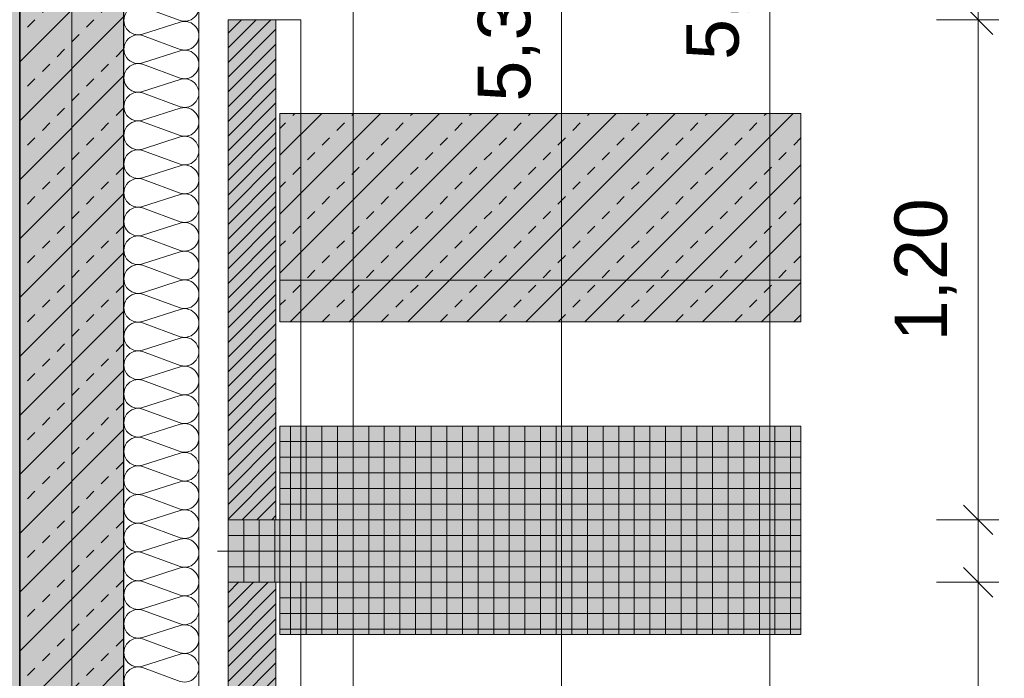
# Model space of a CAD drawing. Header units: metres. Extents: x -167 to 152, y -127 to 99.
# Tile 188 of 225: x -0.13 to 2.24, y -4.36 to -2.77. Entities that reach past the tile are written whole.
import ezdxf

# ---------------------------------------------------------------- set-up
doc = ezdxf.new("R2010")
doc.units = ezdxf.units.M
doc.header["$PDMODE"] = 1
doc.header["$PDSIZE"] = -2
doc.linetypes.add('Achsen 01', pattern=[5.291531, 3.175, -1.058062, 0.352704, -0.705764])
doc.linetypes.add('Raster 01', pattern=[2, 1, -1])
doc.layers.get('0').update_dxf_attribs({"lineweight": 25})
for name, color, linetype, lineweight, true_color in [('013_Beton und Stahlbetonarbeiten-000 Sichtbeton-331 tragende Au', 5, 'Continuous', 5, 0x0000ff), ('014_Fassadenarbeiten-000 Aufsicht Betonfertigteile', 7, 'Continuous', 9, 0xc0c0c0), ('014_Fassadenarbeiten-000 Aufsicht Mauerwerk', 7, 'Continuous', 9, 0xa6a6a6), ('014_Fassadenarbeiten-330 mineralische Dämmung', 7, 'Continuous', 9, 0x666666), ('031_Metallbauarbeiten-350 Lamellendecke DS', 7, 'Continuous', 35, 0x666666), ('AV1-Achsen', 1, 'Achsen 01', 18, 0xff0000), ('AV1-Raster', 7, 'Raster 01', 9, 0xa6a6a6)]:
    doc.layers.add(name, color=color, linetype=linetype, lineweight=lineweight, true_color=true_color)
for name, color, linetype, lineweight in [('013_Beton und Stahlbetonarbeiten-330 Außenwände', 7, 'Continuous', 25), ('014_Fassadenarbeiten-330 Betonfertigteile vertikal', 7, 'Continuous', 9), ('014_Fassadenarbeiten-330 Filtermauerwerk 11.5cm', 7, 'Continuous', 9), ('_1.35m (3D)', 7, 'Continuous', 9), ('_GRU (2D)', 7, 'Continuous', 9), ('_Legende (2D)', 7, 'Continuous', 9), ('_OG 1 (2D)', 7, 'Continuous', 9), ('_OG 1 - DS (2D)', 7, 'Continuous', 9), ('Bemaßung-Bemaßung', 7, 'Continuous', 9), ('Keine', 7, 'Continuous', 9)]:
    doc.layers.add(name, color=color, linetype=linetype, lineweight=lineweight)
doc.layers.get('0').freeze()
doc.styles.add('Arial', font='arial.ttf')
doc.dimstyles.new('COE 50', dxfattribs={"dimtxt": 126.090495, "dimasz": 0.001414, "dimexe": 0.001, "dimexo": 0.01, "dimgap": 0.001, "dimtad": 1, "dimdec": 3, "dimtxsty": 'Arial', "dimblk": 'VW_SLASH-4', "dimblk1": 'VW_SLASH-4', "dimblk2": 'VW_SLASH-4', "dimcen": 0, "dimadec": 3, "dimazin": 0, "dimtfac": 0.8, "dimtdec": 3, "dimtix": 1, "dimtmove": 0, "dimatfit": 0, "dimldrblk": 'VW_SLASH-3', "dimfxl": 0.002, "dimfxlon": 1, "dimfrac": 2, "dimtolj": 1, "dimarcsym": 0})
pattern_1 = [(45, (0, 0), (0.0707107, -0.0707107), [0.025, -0.025])]
pattern_2 = [(-135, (0.03106, -0.03313), (0.0707107, -0.0707107), [])]
pattern_3 = [(-90, (0, 0), (0.0375, 0), [])]
pattern_4 = [(0, (0, 0), (2e-18, -0.0375), [])]
pattern_5 = [(45, (0, 0), (0.01767767, -0.01767767), [])]

# ---------------------------------------------------------------- blocks, each defined once
blk = doc.blocks.new('Group-2')
at = {"layer": 'AV1-Raster'}
blk.add_line((1.35, -4.05), (-40.5, -4.05), dxfattribs=at)
blk = doc.blocks.new('1.35m (3D)')
at = {"layer": 'AV1-Raster', "color": 7}
blk.add_blockref('Group-2', (0, 0), dxfattribs=at)
blk = doc.blocks.new('OG 1 - DS (2D)')
at = {"layer": '031_Metallbauarbeiten-350 Lamellendecke DS', "linetype": 'Continuous', "lineweight": 0, "transparency": 33554508}
blk.add_hatch(color=254, dxfattribs=at).paths.add_polyline_path([(-3.975, -0.215), (-0.125, -0.215), (-0.125, -5.375), (-3.975, -5.375)])
at = {"layer": '031_Metallbauarbeiten-350 Lamellendecke DS', "linetype": 'Continuous', "lineweight": 9, "transparency": 33554508}
h = blk.add_hatch(dxfattribs=at)
h.set_pattern_fill('Lamellendecke', color=252, style=0, pattern_type=2)
h.set_pattern_definition([(90, (0, 0), (0.04, 0), [])])
h.paths.add_polyline_path([(-3.975, -0.215), (-0.125, -0.215), (-0.125, -5.375), (-3.975, -5.375)])
at = {"layer": '031_Metallbauarbeiten-350 Lamellendecke DS', "flags": 128}
blk.add_lwpolyline([(-3.975, -0.215), (-0.125, -0.215), (-0.125, -5.375), (-3.975, -5.375)], close=True, dxfattribs=at)
blk = doc.blocks.new('Group-282')
at = {"layer": '014_Fassadenarbeiten-330 mineralische Dämmung', "transparency": 33554687, "flags": 128}
blk.add_lwpolyline([(-4.3952, -0.17, -1.372995), (-4.3297, -0.17), (-4.3629, -0.26, 1.372583), (-4.2974, -0.26), (-4.3263, -0.17, -1.372995), (-4.2607, -0.17), (-4.294, -0.26, 1.372583), (-4.2284, -0.26), (-4.2573, -0.17, -1.372995), (-4.1918, -0.17), (-4.225, -0.26, 1.372583), (-4.1595, -0.26), (-4.1884, -0.17, -1.372995), (-4.1228, -0.17), (-4.1561, -0.26, 1.372583), (-4.0905, -0.26), (-4.1195, -0.17, -1.372995), (-4.0539, -0.17), (-4.0872, -0.26, 1.372583), (-4.0216, -0.26), (-4.0505, -0.17, -1.372995), (-3.9849, -0.17), (-4.0182, -0.26, 1.372583), (-3.9526, -0.26), (-3.9816, -0.17, -1.372995), (-3.916, -0.17), (-3.9493, -0.26, 1.372583), (-3.8837, -0.26), (-3.9126, -0.17, -1.372995), (-3.8471, -0.17), (-3.8803, -0.26, 1.372583), (-3.8148, -0.26), (-3.8437, -0.17, -1.372995), (-3.7781, -0.17), (-3.8114, -0.26, 1.372583), (-3.7458, -0.26), (-3.7747, -0.17, -1.372995), (-3.7092, -0.17), (-3.7424, -0.26, 1.372583), (-3.6769, -0.26), (-3.7058, -0.17, -1.372995), (-3.6402, -0.17), (-3.6735, -0.26, 1.372583), (-3.6079, -0.26), (-3.6368, -0.17, -1.372995), (-3.5713, -0.17), (-3.6045, -0.26, 1.372583), (-3.539, -0.26), (-3.5679, -0.17, -1.372995), (-3.5023, -0.17), (-3.5356, -0.26, 1.372583), (-3.47, -0.26), (-3.499, -0.17, -1.372995), (-3.4334, -0.17), (-3.4667, -0.26, 1.372583), (-3.4011, -0.26), (-3.43, -0.17, -1.372995), (-3.3644, -0.17), (-3.3977, -0.26, 1.372583), (-3.3321, -0.26), (-3.3611, -0.17, -1.372995), (-3.2955, -0.17), (-3.3288, -0.26, 1.372583), (-3.2632, -0.26), (-3.2921, -0.17, -1.372995), (-3.2266, -0.17), (-3.2598, -0.26, 1.372583), (-3.1943, -0.26), (-3.2232, -0.17, -1.372995), (-3.1576, -0.17), (-3.1909, -0.26, 1.372583), (-3.1253, -0.26), (-3.1542, -0.17, -1.372995), (-3.0887, -0.17), (-3.1219, -0.26, 1.372583), (-3.0564, -0.26), (-3.0853, -0.17, -1.372995), (-3.0197, -0.17), (-3.053, -0.26, 1.372583), (-2.9874, -0.26), (-3.0163, -0.17, -1.372995), (-2.9508, -0.17), (-2.984, -0.26, 1.372583), (-2.9185, -0.26), (-2.9474, -0.17, -1.372995), (-2.8818, -0.17), (-2.9151, -0.26, 1.372583), (-2.8495, -0.26), (-2.8785, -0.17, -1.372995), (-2.8129, -0.17), (-2.8462, -0.26, 1.372583), (-2.7806, -0.26), (-2.8095, -0.17, -1.372995), (-2.7439, -0.17), (-2.7772, -0.26, 1.372583), (-2.7116, -0.26)], format="xyb", dxfattribs=at)
blk = doc.blocks.new('Group-283')
at = {"layer": '014_Fassadenarbeiten-330 mineralische Dämmung', "transparency": 33554687}
blk.add_blockref('Group-282', (0, 0), dxfattribs=at)
blk = doc.blocks.new('Parametric Object-41')
at = {"layer": '014_Fassadenarbeiten-330 mineralische Dämmung', "color": 7, "transparency": 33554687}
blk.add_blockref('Group-283', (0, 0), dxfattribs=at)
at = {"layer": '014_Fassadenarbeiten-330 mineralische Dämmung', "color": 0, "flags": 1}
for tag in ['IFC_UUID', 'instanceID', 'prm0_name', 'prm0_type', 'prm0_value', 'prm1_name', 'prm1_type', 'prm1_value', 'prm2_name', 'prm2_type', 'prm2_value', 'prm3_name', 'prm3_type', 'prm3_value', 'prm4_name', 'prm4_type', 'prm4_value', 'prm5_name', 'prm5_type', 'prm5_value', 'prm6_name', 'prm6_type', 'prm6_value']:
    blk.add_attdef(tag, (0.1169, -5.4048), '', height=0.00018, dxfattribs=at)
blk = doc.blocks.new('VW_SLASH-4')
at = {"color": 0, "linetype": 'ByBlock', "lineweight": -2, "transparency": 16777216}
blk.add_line((0, 0), (-1, 0), dxfattribs=at)
at = {"color": 0, "linetype": 'Continuous', "lineweight": 15, "transparency": 16777216, "flags": 128}
blk.add_lwpolyline([(0.5, 0.5), (-0.5, -0.5)], dxfattribs=at)
blk = doc.blocks.new('*D503')
at = {"layer": 'Bemaßung-Bemaßung', "color": 0, "linetype": 'Continuous', "lineweight": -2}
for p, q in [((2.175, -2.5543), (2.175, -2.4836)), ((2.075, -2.625), (2.225, -2.625)), ((2.175, -2.775), (2.175, -2.625)), ((2.075, -2.775), (2.225, -2.775)), ((2.175, -2.8457), (2.175, -2.9164))]:
    blk.add_line(p, q, dxfattribs=at)
at = {"layer": 'Defpoints', "color": 0}
for p in [(0.675, -2.625), (2.175, -2.625), (0.675, -2.775)]:
    blk.add_point(p, dxfattribs=at)
at = {"layer": 'Bemaßung-Bemaßung', "color": 0, "lineweight": -2, "xscale": 0.070693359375, "yscale": 0.070693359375, "zscale": 0.070693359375}
for p, rotation in [((2.175, -2.625), 270), ((2.175, -2.775), 90)]:
    blk.add_blockref('VW_SLASH-4', p, dxfattribs=dict(at, rotation=rotation))
at = {"layer": 'Bemaßung-Bemaßung', "color": 0, "insert": (2.3644, -2.7), "char_height": 0.12609, "attachment_point": 5, "rotation": 90, "style": 'Arial'}
blk.add_mtext('\\A1;15', dxfattribs=at)
blk = doc.blocks.new('VW_SLASH-3')
at = {"color": 0, "linetype": 'ByBlock', "lineweight": -2, "transparency": 16777216}
blk.add_line((0, 0), (-1, 0), dxfattribs=at)
at = {"color": 0, "linetype": 'Continuous', "lineweight": 15, "transparency": 16777216, "flags": 128}
blk.add_lwpolyline([(0.5, 0.5), (-0.5, -0.5)], dxfattribs=at)
blk = doc.blocks.new('*D504')
at = {"layer": 'Bemaßung-Bemaßung', "color": 0, "linetype": 'Continuous', "lineweight": -2}
for p, q in [((2.075, -2.775), (2.225, -2.775)), ((2.175, -3.9043), (2.175, -2.8457)), ((2.075, -3.975), (2.225, -3.975))]:
    blk.add_line(p, q, dxfattribs=at)
at = {"layer": 'Defpoints', "color": 0}
for p in [(0.675, -2.775), (2.175, -2.775), (0.675, -3.975)]:
    blk.add_point(p, dxfattribs=at)
at = {"layer": 'Bemaßung-Bemaßung', "color": 0, "lineweight": -2, "xscale": 0.070693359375, "yscale": 0.070693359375, "zscale": 0.070693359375}
for p, rotation in [((2.175, -2.775), 90), ((2.175, -3.975), 270)]:
    blk.add_blockref('VW_SLASH-4', p, dxfattribs=dict(at, rotation=rotation))
at = {"layer": 'Bemaßung-Bemaßung', "color": 0, "insert": (2.0492, -3.375), "char_height": 0.12609, "attachment_point": 5, "rotation": 90, "style": 'Arial'}
blk.add_mtext('\\A1;1,20', dxfattribs=at)
blk = doc.blocks.new('*D505')
at = {"layer": 'Bemaßung-Bemaßung', "color": 0, "linetype": 'Continuous', "lineweight": -2}
for p, q in [((2.175, -3.9043), (2.175, -3.8336)), ((2.075, -3.975), (2.225, -3.975)), ((2.175, -4.125), (2.175, -3.975)), ((2.075, -4.125), (2.225, -4.125)), ((2.175, -4.1957), (2.175, -4.2664))]:
    blk.add_line(p, q, dxfattribs=at)
at = {"layer": 'Defpoints', "color": 0}
for p in [(0.675, -3.975), (2.175, -3.975), (0.675, -4.125)]:
    blk.add_point(p, dxfattribs=at)
at = {"layer": 'Bemaßung-Bemaßung', "color": 0, "lineweight": -2, "xscale": 0.070693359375, "yscale": 0.070693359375, "zscale": 0.070693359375}
for p, rotation in [((2.175, -3.975), 270), ((2.175, -4.125), 90)]:
    blk.add_blockref('VW_SLASH-4', p, dxfattribs=dict(at, rotation=rotation))
at = {"layer": 'Bemaßung-Bemaßung', "color": 0, "insert": (2.3644, -4.05), "char_height": 0.12609, "attachment_point": 5, "rotation": 90, "style": 'Arial'}
blk.add_mtext('\\A1;15', dxfattribs=at)
blk = doc.blocks.new('*D506')
at = {"layer": 'Bemaßung-Bemaßung', "color": 0, "linetype": 'Continuous', "lineweight": -2}
for p, q in [((2.075, -4.125), (2.225, -4.125)), ((2.175, -5.2543), (2.175, -4.1957)), ((2.075, -5.325), (2.225, -5.325))]:
    blk.add_line(p, q, dxfattribs=at)
at = {"layer": 'Defpoints', "color": 0}
for p in [(0.675, -4.125), (2.175, -4.125), (0.675, -5.325)]:
    blk.add_point(p, dxfattribs=at)
at = {"layer": 'Bemaßung-Bemaßung', "color": 0, "lineweight": -2, "xscale": 0.070693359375, "yscale": 0.070693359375, "zscale": 0.070693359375}
for p, rotation in [((2.175, -4.125), 90), ((2.175, -5.325), 270)]:
    blk.add_blockref('VW_SLASH-4', p, dxfattribs=dict(at, rotation=rotation))
at = {"layer": 'Bemaßung-Bemaßung', "color": 0, "insert": (2.0492, -4.725), "char_height": 0.12609, "attachment_point": 5, "rotation": 90, "style": 'Arial'}
blk.add_mtext('\\A1;1,20', dxfattribs=at)
blk = doc.blocks.new('*D613')
at = {"layer": 'Bemaßung-Bemaßung', "color": 0, "linetype": 'Continuous', "lineweight": -2}
for p, q in [((1.075, -0.125), (1.225, -0.125)), ((1.175, -0.1957), (1.175, -5.4043)), ((1.075, -5.475), (1.225, -5.475))]:
    blk.add_line(p, q, dxfattribs=at)
at = {"layer": 'Defpoints', "color": 0}
for p in [(-0.125, -0.125), (-0.125, -5.475), (1.175, -5.475)]:
    blk.add_point(p, dxfattribs=at)
at = {"layer": 'Bemaßung-Bemaßung', "color": 0, "lineweight": -2, "xscale": 0.070693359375, "yscale": 0.070693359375, "zscale": 0.070693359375}
for p, rotation in [((1.175, -0.125), 90), ((1.175, -5.475), 270)]:
    blk.add_blockref('VW_SLASH-4', p, dxfattribs=dict(at, rotation=rotation))
at = {"layer": 'Bemaßung-Bemaßung', "color": 0, "insert": (1.0492, -2.8), "char_height": 0.12609, "attachment_point": 5, "rotation": 90, "style": 'Arial'}
blk.add_mtext('\\A1;5,35', dxfattribs=at)
blk = doc.blocks.new('*D660')
at = {"layer": 'Bemaßung-Bemaßung', "color": 0, "lineweight": -2}
for p, q in [((1.575, 0.125), (1.725, 0.125)), ((1.675, 0.0543), (1.675, -5.4543)), ((1.575, -5.525), (1.725, -5.525))]:
    blk.add_line(p, q, dxfattribs=at)
at = {"layer": 'Defpoints', "color": 0}
for p in [(-0.125, 0.125), (-0.125, -5.525), (1.675, -5.525)]:
    blk.add_point(p, dxfattribs=at)
at = {"layer": 'Bemaßung-Bemaßung', "color": 0, "lineweight": -2, "xscale": 0.070693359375, "yscale": 0.070693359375, "zscale": 0.070693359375}
for p, rotation in [((1.675, 0.125), 90.00000000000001), ((1.675, -5.525), 270)]:
    blk.add_blockref('VW_SLASH-4', p, dxfattribs=dict(at, rotation=rotation))
at = {"layer": 'Bemaßung-Bemaßung', "color": 0, "insert": (1.5492, -2.7), "char_height": 0.12609, "attachment_point": 5, "rotation": 90, "style": 'Arial'}
blk.add_mtext('\\A1;5,65', dxfattribs=at)
blk = doc.blocks.new('Legende (2D)')
at = {"layer": 'Keine', "linetype": 'Continuous', "lineweight": 0, "true_color": 0xc0c0c0, "transparency": 33554687}
blk.add_hatch(color=9, dxfattribs=at).paths.add_polyline_path([(0.4996, -3), (1.7496, -3), (1.7496, -3.5), (0.4996, -3.5)])
at = {"layer": 'Keine', "linetype": 'Continuous', "lineweight": 13, "transparency": 33554687}
h = blk.add_hatch(dxfattribs=at)
h.set_pattern_fill('Stahlbeton', color=251, style=0, pattern_type=2)
h.set_pattern_definition(pattern_1)
h.paths.add_polyline_path([(0.4996, -3), (1.7496, -3), (1.7496, -3.5), (0.4996, -3.5)])
h = blk.add_hatch(dxfattribs=at)
h.set_pattern_fill('Stahlbeton-1', color=251, style=0, pattern_type=2)
h.set_pattern_definition(pattern_2)
h.paths.add_polyline_path([(0.4996, -3), (1.7496, -3), (1.7496, -3.5), (0.4996, -3.5)])
at = {"layer": 'Keine', "linetype": 'Continuous', "lineweight": 0, "true_color": 0x0000ff, "transparency": 33554495}
blk.add_hatch(color=5, dxfattribs=at).paths.add_polyline_path([(0.4996, -3.4), (1.7496, -3.4), (1.7496, -3.5), (0.4996, -3.5)])
at = {"layer": 'Keine', "linetype": 'Continuous', "lineweight": 0, "transparency": 33554687}
blk.add_hatch(color=9, dxfattribs=at).paths.add_polyline_path([(0.4996, -3.75), (1.7496, -3.75), (1.7496, -4.25), (0.4996, -4.25)])
at = {"layer": 'Keine', "linetype": 'Continuous', "lineweight": 9, "transparency": 33554687}
h = blk.add_hatch(dxfattribs=at)
h.set_pattern_fill('Stahlbetonfertigteil', color=8, style=0, pattern_type=2)
h.set_pattern_definition(pattern_3)
h.paths.add_polyline_path([(0.4996, -3.75), (1.7496, -3.75), (1.7496, -4.25), (0.4996, -4.25)])
at = {"layer": 'Keine', "linetype": 'Continuous', "lineweight": 13, "transparency": 33554687}
h = blk.add_hatch(dxfattribs=at)
h.set_pattern_fill('Stahlbetonfertigteil-1', color=8, style=0, pattern_type=2)
h.set_pattern_definition(pattern_4)
h.paths.add_polyline_path([(0.4996, -3.75), (1.7496, -3.75), (1.7496, -4.25), (0.4996, -4.25)])
at = {"layer": 'Keine', "color": 7, "linetype": 'Continuous', "lineweight": 9, "transparency": 33554687, "flags": 128}
for points in [[(0.4996, -3), (1.7496, -3), (1.7496, -3.5), (0.4996, -3.5)], [(0.4996, -3.75), (1.7496, -3.75), (1.7496, -4.25), (0.4996, -4.25)]]:
    blk.add_lwpolyline(points, close=True, dxfattribs=at)
at = {"layer": 'Keine', "color": 7, "linetype": 'Continuous', "lineweight": 9, "transparency": 33554495, "flags": 128}
blk.add_lwpolyline([(0.4996, -3.4), (1.7496, -3.4), (1.7496, -3.5), (0.4996, -3.5)], close=True, dxfattribs=at)
blk = doc.blocks.new('Group-744')
at = {"layer": 'AV1-Achsen'}
blk.add_line((0, -26.5), (0, 4.9), dxfattribs=at)
blk = doc.blocks.new('GRU (2D)')
at = {"layer": 'AV1-Achsen', "color": 7}
blk.add_blockref('Group-744', (0, 0), dxfattribs=at)
blk = doc.blocks.new('OG 1 (2D)')
at = {"layer": '013_Beton und Stahlbetonarbeiten-000 Sichtbeton-331 tragende Au', "linetype": 'Continuous', "lineweight": 0}
blk.add_hatch(color=30, dxfattribs=at).paths.add_polyline_path([(-0.075, -5.475), (0.125, -5.475), (0.125, -5.525), (-0.125, -5.525), (-0.125, -0.125), (-0.075, -0.125)])
at = {"layer": '013_Beton und Stahlbetonarbeiten-330 Außenwände', "linetype": 'Continuous', "lineweight": 0, "true_color": 0xc0c0c0}
blk.add_hatch(color=9, dxfattribs=at).paths.add_polyline_path([(-0.125, 0.125), (-0.125, -5.525), (0.125, -5.525), (0.125, 0.125)])
at = {"layer": '013_Beton und Stahlbetonarbeiten-330 Außenwände', "linetype": 'Continuous', "lineweight": 13}
h = blk.add_hatch(dxfattribs=at)
h.set_pattern_fill('Stahlbeton', color=251, style=0, pattern_type=2)
h.set_pattern_definition(pattern_1)
h.paths.add_polyline_path([(-0.125, 0.125), (-0.125, -5.525), (0.125, -5.525), (0.125, 0.125)])
h = blk.add_hatch(dxfattribs=at)
h.set_pattern_fill('Stahlbeton-1', color=251, style=0, pattern_type=2)
h.set_pattern_definition(pattern_2)
h.paths.add_polyline_path([(-0.125, 0.125), (-0.125, -5.525), (0.125, -5.525), (0.125, 0.125)])
at = {"layer": '014_Fassadenarbeiten-330 Betonfertigteile vertikal', "linetype": 'Continuous', "lineweight": 0}
blk.add_hatch(color=9, dxfattribs=at).paths.add_polyline_path([(0.675, -3.975), (0.675, -4.125), (0.375, -4.125), (0.375, -3.975)])
at = {"layer": '014_Fassadenarbeiten-330 Betonfertigteile vertikal', "linetype": 'Continuous', "lineweight": 9}
h = blk.add_hatch(dxfattribs=at)
h.set_pattern_fill('Stahlbetonfertigteil', color=8, style=0, pattern_type=2)
h.set_pattern_definition(pattern_3)
h.paths.add_polyline_path([(0.675, -3.975), (0.675, -4.125), (0.375, -4.125), (0.375, -3.975)])
at = {"layer": '014_Fassadenarbeiten-330 Betonfertigteile vertikal', "linetype": 'Continuous', "lineweight": 13}
h = blk.add_hatch(dxfattribs=at)
h.set_pattern_fill('Stahlbetonfertigteil-1', color=8, style=0, pattern_type=2)
h.set_pattern_definition(pattern_4)
h.paths.add_polyline_path([(0.675, -3.975), (0.675, -4.125), (0.375, -4.125), (0.375, -3.975)])
at = {"layer": '014_Fassadenarbeiten-330 Filtermauerwerk 11.5cm', "linetype": 'Continuous', "lineweight": 0, "true_color": 0xd19783}
for points in [[(0.49, -3.975), (0.375, -3.975), (0.375, -2.775), (0.49, -2.775)], [(0.49, -5.325), (0.375, -5.325), (0.375, -4.125), (0.49, -4.125)]]:
    blk.add_hatch(color=33, dxfattribs=at).paths.add_polyline_path(points)
at = {"layer": '014_Fassadenarbeiten-330 Filtermauerwerk 11.5cm', "linetype": 'Continuous', "lineweight": 9}
h = blk.add_hatch(dxfattribs=at)
h.set_pattern_fill('Mauerwerk Münster', color=8, style=0, pattern_type=2)
h.set_pattern_definition(pattern_5)
h.paths.add_polyline_path([(0.49, -3.975), (0.375, -3.975), (0.375, -2.775), (0.49, -2.775)])
h = blk.add_hatch(dxfattribs=at)
h.set_pattern_fill('Mauerwerk Münster', color=8, style=0, pattern_type=2)
h.set_pattern_definition(pattern_5)
h.paths.add_polyline_path([(0.49, -5.325), (0.375, -5.325), (0.375, -4.125), (0.49, -4.125)])
at = {"layer": '013_Beton und Stahlbetonarbeiten-330 Außenwände', "flags": 128}
blk.add_lwpolyline([(-0.125, 0.125), (-0.125, -5.525), (0.125, -5.525), (0.125, 0.125)], close=True, dxfattribs=at)
at = {"layer": '014_Fassadenarbeiten-000 Aufsicht Betonfertigteile', "flags": 128}
blk.add_lwpolyline([(0.305, -21.905), (0.305, 0.305), (0.675, 0.675), (0.675, -22.275)], close=True, dxfattribs=at)
at = {"layer": '014_Fassadenarbeiten-000 Aufsicht Mauerwerk', "flags": 128}
for points in [[(0.375, -2.775), (0.55, -2.775), (0.55, -3.975), (0.375, -3.975)], [(0.55, -3.975), (0.375, -3.975), (0.375, -2.775), (0.55, -2.775)], [(0.375, -4.125), (0.55, -4.125), (0.55, -5.325), (0.375, -5.325)], [(0.55, -5.325), (0.375, -5.325), (0.375, -4.125), (0.55, -4.125)]]:
    blk.add_lwpolyline(points, close=True, dxfattribs=at)
at = {"layer": '014_Fassadenarbeiten-330 Betonfertigteile vertikal', "flags": 128}
blk.add_lwpolyline([(0.675, -3.975), (0.675, -4.125), (0.375, -4.125), (0.375, -3.975)], close=True, dxfattribs=at)
at = {"layer": '014_Fassadenarbeiten-330 Filtermauerwerk 11.5cm', "flags": 128}
for points in [[(0.49, -3.975), (0.375, -3.975), (0.375, -2.775), (0.49, -2.775)], [(0.49, -5.325), (0.375, -5.325), (0.375, -4.125), (0.49, -4.125)]]:
    blk.add_lwpolyline(points, close=True, dxfattribs=at)
at = {"layer": '014_Fassadenarbeiten-330 mineralische Dämmung', "flags": 128}
blk.add_lwpolyline([(0, 0.125), (0, 0.305), (0.305, 0.305), (0.305, -5.4), (0.125, -5.4), (0.125, 0.125)], close=True, dxfattribs=at)
at = {"layer": '014_Fassadenarbeiten-330 mineralische Dämmung', "rotation": 90}
blk.add_blockref('Parametric Object-41', (0, 0), dxfattribs=at)
at = {"layer": 'Bemaßung-Bemaßung'}
dim = blk.add_linear_dim(base=(1.675, -5.525), p1=(-0.125, 0.125), p2=(-0.125, -5.525), angle=270, text='5,65', dimstyle='COE 50', override={"dimtxt": 0.12609, "dimasz": 0.070693, "dimexe": 0.05, "dimgap": 0.05, "dimpost": '<>', "dimtxsty": 'Arial', "dimtmove": 2, "dimfxl": 0.1}, dxfattribs=at)
dim.commit()
dim.dimension.update_dxf_attribs({"geometry": '*D660', "text_midpoint": (1.5492, -2.7)})
at = {"layer": 'Bemaßung-Bemaßung', "linetype": 'Continuous'}
for base, p1, p2, text, override, picture, middle in [((1.175, -5.475), (-0.125, -0.125), (-0.125, -5.475), '5,35', {"dimtxt": 0.12609, "dimasz": 0.070693, "dimexe": 0.05, "dimgap": 0.05, "dimpost": '<>', "dimtxsty": 'Arial', "dimtmove": 2, "dimfxl": 0.1}, '*D613', (1.0492, -2.8)), ((2.175, -2.625), (0.675, -2.775), (0.675, -2.625), '15', {"dimtxt": 0.12609, "dimasz": 0.070693, "dimexe": 0.05, "dimgap": 0.05, "dimpost": '<>', "dimtxsty": 'Arial', "dimtix": 0, "dimtmove": 2, "dimfxl": 0.1}, '*D503', (2.3644, -2.7)), ((2.175, -2.775), (0.675, -3.975), (0.675, -2.775), '1,20', {"dimtxt": 0.12609, "dimasz": 0.070693, "dimexe": 0.05, "dimgap": 0.05, "dimpost": '<>', "dimtxsty": 'Arial', "dimtmove": 2, "dimfxl": 0.1}, '*D504', (2.0492, -3.375)), ((2.175, -3.975), (0.675, -4.125), (0.675, -3.975), '15', {"dimtxt": 0.12609, "dimasz": 0.070693, "dimexe": 0.05, "dimgap": 0.05, "dimpost": '<>', "dimtxsty": 'Arial', "dimtix": 0, "dimtmove": 2, "dimfxl": 0.1}, '*D505', (2.3644, -4.05)), ((2.175, -4.125), (0.675, -5.325), (0.675, -4.125), '1,20', {"dimtxt": 0.12609, "dimasz": 0.070693, "dimexe": 0.05, "dimgap": 0.05, "dimpost": '<>', "dimtxsty": 'Arial', "dimtmove": 2, "dimfxl": 0.1}, '*D506', (2.0492, -4.725))]:
    dim = blk.add_linear_dim(base=base, p1=p1, p2=p2, angle=270, text=text, dimstyle='COE 50', override=override, dxfattribs=at)
    dim.commit()
    dim.dimension.update_dxf_attribs({"geometry": picture, "text_midpoint": middle})

msp = doc.modelspace()

# ---------------------------------------------------------------- block references
at = {"layer": '_1.35m (3D)'}
msp.add_blockref('1.35m (3D)', (0, 0), dxfattribs=at)

# ---------------------------------------------------------------- next in the draw order: block references
at = {"layer": '_OG 1 - DS (2D)'}
msp.add_blockref('OG 1 - DS (2D)', (0, 0), dxfattribs=at)

# ---------------------------------------------------------------- next in the draw order: block references
at = {"layer": '_OG 1 (2D)'}
msp.add_blockref('OG 1 (2D)', (0, 0), dxfattribs=at)

# ---------------------------------------------------------------- next in the draw order: block references
at = {"layer": '_Legende (2D)'}
msp.add_blockref('Legende (2D)', (0, 0), dxfattribs=at)

# ---------------------------------------------------------------- next in the draw order: block references
at = {"layer": '_GRU (2D)'}
msp.add_blockref('GRU (2D)', (0, 0), dxfattribs=at)

doc.saveas('drawing.dxf')
